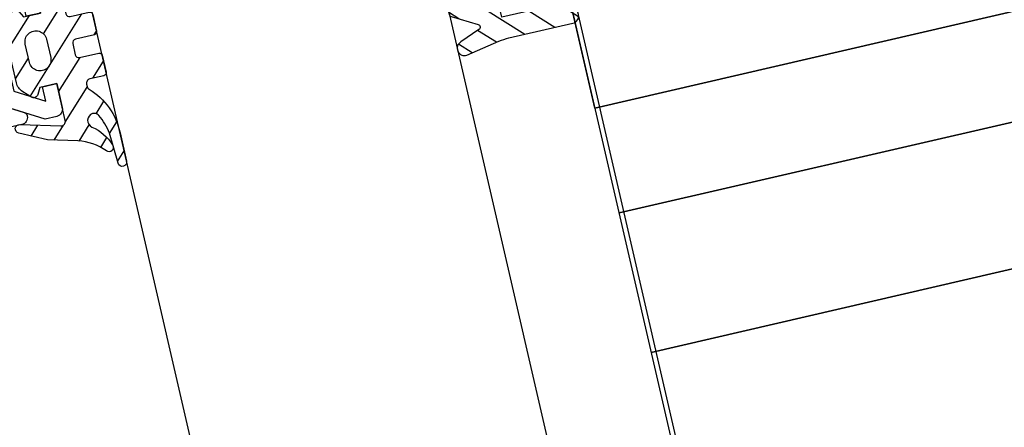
# Model space of a CAD drawing. Header units: centimetres. Extents: x -15121 to 17422, y -60492 to 0.
# Tile 76 of 256: x 1096.26 to 1103.07, y -30005.02 to -30002.2. Entities that reach past the tile are written whole.
import ezdxf

# ---------------------------------------------------------------- set-up
doc = ezdxf.new("R2010")
doc.units = ezdxf.units.CM
doc.header["$LTSCALE"] = 60
doc.linetypes.add('0', pattern=[0])
for name, color, linetype in [('AIKA podłoga deski cała', 2, 'Continuous'), ('AIKA powierzchnie2', 2, 'Continuous'), ('AIKA sufity podwieszane', 8, 'Continuous'), ('AIKA wymiarowanie ogólne rzut2', 7, 'Continuous'), ('BSP podkonstrukcja', 8, 'Continuous'), ('RI-GASKET', 253, 'Continuous'), ('RI-HATCH-I', 253, 'Continuous'), ('RI-PROFILE', 8, 'Continuous')]:
    doc.layers.add(name, color=color, linetype=linetype)
doc.styles.add('wymiar', font='txt.shx', dxfattribs={"width": 0.6})
doc.dimstyles.new('Dwudziestka', dxfattribs={"dimtxt": 7, "dimasz": 0.7, "dimexe": 5, "dimexo": 0, "dimgap": 2.5, "dimtad": 1, "dimtoh": 1, "dimdec": 3, "dimrnd": 0.5, "dimdsep": 46, "dimtxsty": 'wymiar', "dimblk": 'znacznik', "dimcen": 0, "dimdle": 5, "dimse1": 1, "dimse2": 1, "dimclrd": 256, "dimclre": 256, "dimclrt": 256, "dimadec": 0, "dimazin": 0, "dimtfac": 0.4, "dimtdec": 3, "dimtix": 1, "dimtofl": 0, "dimtmove": 2, "dimatfit": 3, "dimldrblk": 'znacznik', "dimfxl": 1, "dimtolj": 1, "dimarcsym": 0})

# ---------------------------------------------------------------- blocks, each defined once
blk = doc.blocks.new('0342535b')
at = {"layer": 'RI-PROFILE'}
blk.add_lwpolyline([(-15.64630245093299, -0.5), (-15.64630245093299, -3), (-14.65374707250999, -3, 0.2979589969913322), (-14.19567899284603, -2.700433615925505), (-13.92332745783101, -2.078005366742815, -0.297958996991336), (-11.81621429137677, -0.7000000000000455), (11.72360938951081, -0.7000000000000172, -0.297958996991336), (13.83072255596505, -2.078005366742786), (14.10307409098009, -2.700433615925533, 0.2979589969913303), (14.56114217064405, -3.000000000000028), (15.55359754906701, -3), (15.55359754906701, -0.5, -0.414213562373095), (16.05359754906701, 0), (17.75359754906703, 0), (17.75359754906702, -1), (16.75359754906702, -1), (16.75359754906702, -2.000000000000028, 0.4142135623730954), (17.75359754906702, -3.000000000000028), (22.59899754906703, -3), (23.75359754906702, -1), (22.75359754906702, -1), (22.75359754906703, 0), (24.45359754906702, 0, -0.4142026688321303), (24.95359754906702, -0.5), (24.95359754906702, -1.322000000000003), (22.53819754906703, -5.5), (23.65059754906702, -7.419999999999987), (22.84129754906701, -11.27500000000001, -0.3395285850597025), (21.87529754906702, -12.01599999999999), (20.35399754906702, -12.01599999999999), (20.35399754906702, -10.51599999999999), (21.35059754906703, -10.51599999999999, 0.4142026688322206), (21.65059754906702, -10.21600000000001), (21.65059754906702, -6.562999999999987), (20.91819754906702, -5.300000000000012), (14.32790949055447, -5.300000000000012, -0.2774239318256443), (12.29673156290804, -4.079034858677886), (11.81631429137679, -3), (-11.81611429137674, -3), (-12.38933646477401, -4.079034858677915, -0.277423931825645), (-14.42051439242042, -5.30000000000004), (-21.01030245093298, -5.300000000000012), (-21.74330245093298, -6.562999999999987), (-21.74330245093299, -10.21600000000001, 0.414202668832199), (-21.44330245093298, -10.51600000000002), (-20.44630245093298, -10.51599999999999), (-20.44630245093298, -12.01599999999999), (-21.96830245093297, -12.01599999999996, -0.3393021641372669), (-22.93430245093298, -11.27500000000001), (-23.74330245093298, -7.419999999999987), (-22.63130245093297, -5.5), (-25.04630245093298, -1.322000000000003), (-25.04630245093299, -0.5, -0.4142026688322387), (-24.54630245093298, 0), (-22.84630245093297, 0), (-22.84630245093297, -1), (-23.84630245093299, -1), (-22.69130245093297, -3), (-17.84630245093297, -3, 0.4142135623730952), (-16.84630245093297, -2), (-16.84630245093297, -1), (-17.84630245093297, -1), (-17.84630245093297, 0), (-16.14630245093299, 0, -0.4142135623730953)], format="xyb", close=True, dxfattribs=at)
for points in [[(-11.79989999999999, -3.056920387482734), (-11.76966184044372, -3), (-4.299899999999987, -3), (-4.299899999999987, -0.7000000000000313), (-11.76976184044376, -0.7000000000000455), (-11.79989999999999, -0.7001974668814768)], [(11.7700618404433, -0.7000000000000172), (4.300100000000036, -0.7000000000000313), (4.300100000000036, -3), (11.80010000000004, -3), (11.80010000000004, -0.7001961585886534)]]:
    blk.add_lwpolyline(points, close=True, dxfattribs=at)
blk.add_lwpolyline([(3.400100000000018, -0.7000000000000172), (3.400100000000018, -3), (-3.39989999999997, -3), (-3.39989999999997, -0.7000000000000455), (3.400100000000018, -0.7000000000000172)], dxfattribs=at)
blk = doc.blocks.new('0809843v2')
at = {"layer": 'RI-HATCH-I'}
h = blk.add_hatch(dxfattribs=at)
h.set_pattern_fill('_U', color=256, scale=1.5, angle=404.9999999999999, style=0, pattern_type=0)
h.set_pattern_definition([(135, (-59.27498962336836, -52.77013756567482), (1.060660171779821, 1.060660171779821), [])])
edge = h.paths.add_edge_path(flags=16)
edge.add_arc((0.5724999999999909, -2.25), 0.75, 270, 90, ccw=False)
edge.add_line((0.5724999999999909, -3), (-0.7274999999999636, -3))
edge.add_arc((-0.7274999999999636, -2.25), 0.75, 90, 270, ccw=False)
edge.add_line((-0.7274999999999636, -1.5), (0.5724999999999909, -1.5))
edge = h.paths.add_edge_path()
edge.add_line((-5.193068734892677, -5.153266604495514), (-5.159806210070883, -5.04437000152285))
edge.add_line((-5.159806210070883, -5.04437000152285), (-5.142601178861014, -4.946935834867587))
edge.add_arc((-5.639920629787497, -4.996894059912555), 0.4998224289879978, 5.736403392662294, 143.1953178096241)
edge.add_arc((-8.570336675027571, -2.829433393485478), 3.145076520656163, 288.7007568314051, 323.5620857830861, ccw=False)
edge.add_arc((-7.673574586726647, -5.530010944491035), 0.3000000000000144, 130.5771386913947, 291.8451164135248, ccw=False)
edge.add_arc((-10.27536001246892, -2.564698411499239), 3.644939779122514, 311.320460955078, 344.615094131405)
edge.add_line((-6.761035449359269, -3.531708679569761), (-6.215837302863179, -1.499999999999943))
edge.add_line((-6.215837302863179, -1.499999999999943), (-5.308868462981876, 0.3222040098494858))
edge.add_arc((-5.034886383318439, 0.2000000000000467), 0.2999999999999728, 344.9788620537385, 155.9617327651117, ccw=False)
edge.add_line((-4.745137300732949, 0.1222473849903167), (-5.48168112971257, -2.622520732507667))
edge.add_arc((-5.191858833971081, -2.699999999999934), 0.3000000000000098, 165.0329077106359, 269.9999999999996)
edge.add_line((-5.191858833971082, -2.999999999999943), (-2.577499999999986, -2.999999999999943))
edge.add_line((-2.577499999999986, -2.999999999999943), (-2.577499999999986, -1.80299999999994))
edge.add_line((-2.577499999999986, -1.80299999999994), (-3.018500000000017, -1.564000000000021))
edge.add_arc((-2.876633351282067, -1.299099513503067), 0.3004969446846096, 135.1034283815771, 241.8288598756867, ccw=False)
edge.add_line((-3.089500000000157, -1.086999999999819), (-2.594500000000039, -0.5919999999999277))
edge.add_arc((-1.887701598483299, -1.301417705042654), 1.001417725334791, 89.98846561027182, 134.894031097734, ccw=False)
edge.add_line((-1.887500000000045, -0.3000000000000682), (1.732499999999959, -0.3000000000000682))
edge.add_arc((1.732526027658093, -1.301842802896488), 1.001842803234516, 45.11601476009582, 90.00148853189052, ccw=False)
edge.add_line((2.439499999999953, -0.5919999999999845), (2.935500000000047, -1.088000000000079))
edge.add_arc((2.722611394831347, -1.299243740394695), 0.2999091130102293, 298.01943294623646, 44.77779733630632, ccw=False)
edge.add_line((2.863499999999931, -1.564000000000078), (2.422500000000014, -1.800000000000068))
edge.add_line((2.422500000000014, -1.800000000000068), (2.422500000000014, -3))
edge.add_line((2.422500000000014, -3), (4.372499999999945, -3))
edge.add_arc((4.372499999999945, -3.25), 0.2500000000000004, 1.1368683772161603e-13, 90.00000000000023, ccw=False)
edge.add_line((4.622499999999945, -3.25), (4.622499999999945, -6.29999999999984))
edge.add_arc((4.4224962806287, -6.299996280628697), 0.2000037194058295, 270.00106550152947, 359.99893449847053, ccw=False)
edge.add_line((4.422499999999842, -6.499999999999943), (3.222499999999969, -6.5))
edge.add_arc((3.222503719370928, -6.299996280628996), 0.2000037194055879, 180.0010655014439, 269.99893449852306, ccw=False)
edge.add_line((3.022499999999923, -6.29999999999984), (3.02249999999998, -4.950000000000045))
edge.add_arc((2.772499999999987, -4.950000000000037), 0.2499999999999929, 0, 90.00000000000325)
edge.add_line((2.77249999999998, -4.700000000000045), (1.972499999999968, -4.700000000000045))
edge.add_arc((1.972499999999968, -4.950000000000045), 0.25, 90, 180)
edge.add_line((1.722499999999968, -4.950000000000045), (1.722499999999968, -6.29999999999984))
edge.add_arc((1.522496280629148, -6.299996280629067), 0.2000037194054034, 270.00106550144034, 359.9989344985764, ccw=False)
edge.add_line((1.52249999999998, -6.499999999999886), (0.3224999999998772, -6.499999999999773))
edge.add_arc((0.3225037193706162, -6.299996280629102), 0.2000037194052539, 180.0010655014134, 269.99893449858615, ccw=False)
edge.add_line((0.1224999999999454, -6.29999999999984), (0.1224999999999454, -4.950000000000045))
edge.add_arc((-0.1275000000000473, -4.950000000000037), 0.2499999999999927, 0, 90.00000000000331)
edge.add_line((-0.1275000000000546, -4.700000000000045), (-0.9274999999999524, -4.700000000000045))
edge.add_arc((-0.9274999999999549, -4.950000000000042), 0.2499999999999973, 89.99999999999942, 179.9999999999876)
edge.add_line((-1.177499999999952, -4.949999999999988), (-1.177500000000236, -6.299999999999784))
edge.add_arc((-1.377503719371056, -6.29999628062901), 0.2000037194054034, 270.00106550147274, 359.9989344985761, ccw=False)
edge.add_line((-1.377500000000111, -6.499999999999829), (-2.577500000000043, -6.499999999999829))
edge.add_arc((-2.577496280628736, -6.299996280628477), 0.2000037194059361, 180.0010655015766, 269.9989344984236, ccw=False)
edge.add_line((-2.777500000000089, -6.299999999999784), (-2.777500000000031, -5.300024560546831))
edge.add_arc((-3.077500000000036, -5.300024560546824), 0.3000000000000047, 0, 90.00000000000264)
edge.add_line((-3.077500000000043, -5.000024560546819), (-3.239386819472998, -5.000024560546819))
edge.add_arc((-3.239386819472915, -5.300024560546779), 0.2999999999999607, 90.00000000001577, 137.4083240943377)
edge.add_arc((-6.755305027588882, -1.934208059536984), 4.567344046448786, 268.5062471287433, 316.173405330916, ccw=False)
edge.add_line((-6.874366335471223, -6.499999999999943), (-8.863783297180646, -6.499999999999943))
edge.add_arc((-8.867015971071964, -6.198458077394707), 0.3015592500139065, 91.39669590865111, 270.6142146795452, ccw=False)
edge.add_line((-8.874366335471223, -5.896988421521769), (-6.720012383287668, -5.779405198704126))
edge.add_arc((-7.301569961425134, -1.722409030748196), 4.098466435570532, 278.1575968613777, 297.9174344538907)
edge.add_line((-5.382673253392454, -5.343909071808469), (-5.329562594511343, -5.306867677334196))
edge.add_line((-5.329562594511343, -5.306867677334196), (-5.250419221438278, -5.24496886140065))
edge.add_line((-5.250419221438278, -5.24496886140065), (-5.193068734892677, -5.153266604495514))
at = {"layer": 'RI-GASKET'}
for points in [[(-5.193068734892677, -5.153266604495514), (-5.159806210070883, -5.04437000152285), (-5.142601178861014, -4.946935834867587, 0.6838104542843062), (-6.040119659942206, -4.697455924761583, -0.1532953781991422), (-7.561944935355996, -5.808468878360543, -0.8485717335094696), (-7.868715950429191, -5.302151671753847, 0.1463059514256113), (-6.761035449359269, -3.531708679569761), (-6.215837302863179, -1.499999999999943), (-5.308868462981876, 0.3222040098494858, -0.9242518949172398), (-4.745137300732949, 0.1222473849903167), (-5.48168112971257, -2.622520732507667, 0.4929669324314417), (-5.191858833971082, -2.999999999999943), (-2.577499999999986, -2.999999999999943), (-2.577499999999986, -1.80299999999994), (-3.018500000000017, -1.564000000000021, -0.502539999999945), (-3.089500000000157, -1.086999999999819), (-2.594500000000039, -0.5919999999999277, -0.1984840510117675), (-1.887500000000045, -0.3000000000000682), (1.732499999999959, -0.3000000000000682, -0.1983929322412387), (2.439499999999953, -0.5919999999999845), (2.935500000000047, -1.088000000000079, -0.5027200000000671), (2.863499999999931, -1.564000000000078), (2.422500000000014, -1.800000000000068), (2.422500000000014, -3), (4.372499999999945, -3, -0.414213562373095), (4.622499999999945, -3.25), (4.622499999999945, -6.29999999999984, -0.4142026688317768), (4.422499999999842, -6.499999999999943), (3.222499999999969, -6.5, -0.4142026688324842), (3.022499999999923, -6.29999999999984), (3.02249999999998, -4.950000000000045, 0.4142135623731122), (2.77249999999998, -4.700000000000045), (1.972499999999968, -4.700000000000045, 0.414213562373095), (1.722499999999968, -4.950000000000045), (1.722499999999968, -6.29999999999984, -0.4142026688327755), (1.52249999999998, -6.499999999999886), (0.3224999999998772, -6.499999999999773, -0.4142026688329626), (0.1224999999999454, -6.29999999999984), (0.1224999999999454, -4.950000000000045, 0.4142135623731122), (-0.1275000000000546, -4.700000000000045), (-0.9274999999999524, -4.700000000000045, 0.4142135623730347), (-1.177499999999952, -4.949999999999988), (-1.177500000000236, -6.299999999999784, -0.414202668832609), (-1.377500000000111, -6.499999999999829), (-2.577500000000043, -6.499999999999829, -0.414202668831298), (-2.777500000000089, -6.299999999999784), (-2.777500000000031, -5.300024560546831, 0.4142135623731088), (-3.077500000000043, -5.000024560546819), (-3.239386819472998, -5.000024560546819, 0.2098597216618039), (-3.460245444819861, -5.096993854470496, -0.2110391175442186), (-6.874366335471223, -6.499999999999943), (-8.863783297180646, -6.499999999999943, -0.993194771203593), (-8.874366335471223, -5.896988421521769), (-6.720012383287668, -5.779405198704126, 0.0864328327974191), (-5.382673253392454, -5.343909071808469), (-5.329562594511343, -5.306867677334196), (-5.250419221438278, -5.24496886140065)], [(0.5724999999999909, -1.5, -1), (0.5724999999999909, -3), (-0.7274999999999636, -3, -1), (-0.7274999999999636, -1.5)]]:
    blk.add_lwpolyline(points, format="xyb", close=True, dxfattribs=at)
blk = doc.blocks.new('0340537b')
at = {"layer": 'RI-PROFILE'}
blk.add_lwpolyline([(1.200000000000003, -10.589), (46.1999, -10.589, 0.4142139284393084), (47.39989999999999, -9.38900000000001), (47.39989999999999, 0), (46.57689999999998, 1.424999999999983, -0.2531315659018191), (46.5519, 2.434999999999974), (47.91489999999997, 4.794999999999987, -0.2689006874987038), (48.17389999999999, 4.944999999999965), (48.19889999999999, 4.944999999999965, -0.4142026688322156), (48.69889999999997, 4.444999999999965), (48.69889999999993, -9.390000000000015, -0.4142388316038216), (45.69889999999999, -12.38900000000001), (1.6999, -12.38900000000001, -0.414246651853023), (-1.299800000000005, -9.390000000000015), (-1.299700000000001, 4.424000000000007, -0.4142026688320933), (-0.7997000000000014, 4.924000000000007), (-0.7869000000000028, 4.924000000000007, -0.267975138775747), (-0.5270999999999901, 4.774000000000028), (0.8293999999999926, 2.424000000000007, -0.2778470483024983), (0.8225000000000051, 1.424999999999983), (0, 0), (0, -9.38900000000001, 0.4141306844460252)], format="xyb", close=True, dxfattribs=at)
blk = doc.blocks.new('0809815V1')
at = {"layer": 'RI-HATCH-I'}
h = blk.add_hatch(dxfattribs=at)
h.set_pattern_fill('_USER', color=256, scale=1.5, angle=-45.00000000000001, style=0, pattern_type=0)
h.set_pattern_definition([(315.0000000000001, (40.2304704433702, -16.48869230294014), (1.060660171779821, 1.060660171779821), [])])
h.paths.add_polyline_path([(-5.999999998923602, 2.201210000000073), (-5.000000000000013, 2.201210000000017), (-5.000000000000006, -2.999999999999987), (-2.600000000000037, -2.999999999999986), (-2.600000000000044, -1.799999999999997), (-3.091176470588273, -1.564705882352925, -0.5314363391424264), (-3.142741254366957, -1.070106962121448), (-2.445470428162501, -0.4411155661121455, -0.1949664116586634), (-2.09732970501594, -0.2999999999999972), (2.097329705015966, -0.3000000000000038, -0.1949664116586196), (2.445470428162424, -0.4411155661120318), (3.142741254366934, -1.070106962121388, -0.531436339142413), (3.091176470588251, -1.564705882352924), (2.599999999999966, -1.799999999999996), (2.599999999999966, -2.999999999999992), (5.052400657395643, -3.000000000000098, -0.3632856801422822), (5.544593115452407, -3.411985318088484), (5.994613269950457, -5.92857142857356, -0.9332368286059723), (5.019412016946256, -6.13886497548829), (4.471454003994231, -4.742865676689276, 0.6556724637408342), (4.107649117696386, -4.695822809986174), (3.123213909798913, -6.400038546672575, -0.2678895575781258), (2.950031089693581, -6.499999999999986), (2.408371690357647, -6.499999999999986, -0.2678895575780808), (2.235188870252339, -6.400038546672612), (1.252508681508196, -4.698861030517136, 0.5772019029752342), (0.9061430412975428, -4.698861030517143), (-0.0765371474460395, -6.400038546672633, -0.2678895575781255), (-0.2497199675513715, -6.500000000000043), (-0.7916283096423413, -6.500000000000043, -0.2678895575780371), (-0.9648111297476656, -6.400038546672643), (-1.947491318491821, -4.698861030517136, 0.5772019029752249), (-2.293856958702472, -4.698861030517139), (-3.276537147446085, -6.400038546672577, -0.2678895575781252), (-3.449719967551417, -6.499999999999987), (-3.98303860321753, -6.499999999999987, -0.2718762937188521), (-4.157689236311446, -6.397453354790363), (-5.104379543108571, -4.700846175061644, 0.6663519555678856), (-5.471158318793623, -4.742740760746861), (-6.019116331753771, -6.138864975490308, -0.933236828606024), (-6.994317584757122, -5.928571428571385), (-6.550985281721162, -3.556623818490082, 0.0358686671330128), (-6.499701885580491, -2.842010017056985), (-6.500000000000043, 1.701210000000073, -0.4142135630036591)])
h.paths.add_polyline_path([(-1.399999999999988, -2.64999999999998), (-1.399999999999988, -2.249999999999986, -0.4142135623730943), (-0.6499999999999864, -1.499999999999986), (0.6499999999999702, -1.499999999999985, -0.4142135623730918), (1.39999999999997, -2.249999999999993), (1.39999999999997, -2.649999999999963, -0.414213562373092), (0.6499999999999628, -3.399999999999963), (-0.6499999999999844, -3.399999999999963, -0.4142135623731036)], flags=16)
at = {"layer": 'RI-GASKET'}
for points in [[(-5.000000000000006, -2.999999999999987), (-2.600000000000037, -2.999999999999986), (-2.600000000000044, -1.799999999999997), (-3.091176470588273, -1.564705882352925, -0.5084162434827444), (-3.15888443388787, -1.084669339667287), (-2.445470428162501, -0.4411155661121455, -0.194966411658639), (-2.097329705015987, -0.2999999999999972), (2.097329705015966, -0.3000000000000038, -0.1949664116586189), (2.445470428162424, -0.4411155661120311), (3.158884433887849, -1.084669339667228, -0.5084162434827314), (3.091176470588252, -1.564705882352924), (2.599999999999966, -1.799999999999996), (2.599999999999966, -2.999999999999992), (5.052400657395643, -3.000000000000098, -0.3632856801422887), (5.544593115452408, -3.411985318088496), (5.994613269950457, -5.92857142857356, -0.9332368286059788), (5.019412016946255, -6.138864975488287), (4.471454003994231, -4.742865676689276, 0.6663519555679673), (4.104675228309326, -4.700971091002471), (3.123213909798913, -6.400038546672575, -0.2678895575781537), (2.95003108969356, -6.499999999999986), (2.408371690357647, -6.499999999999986, -0.2678895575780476), (2.235188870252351, -6.400038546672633), (1.252508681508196, -4.698861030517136, 0.5772019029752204), (0.9061430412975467, -4.698861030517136), (-0.0765371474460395, -6.400038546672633, -0.2678895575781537), (-0.2497199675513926, -6.500000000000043), (-0.7916283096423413, -6.500000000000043, -0.2678895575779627), (-0.9648111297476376, -6.40003854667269), (-1.947491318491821, -4.698861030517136, 0.5772019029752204), (-2.29385695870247, -4.698861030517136), (-3.276537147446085, -6.400038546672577, -0.2678895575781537), (-3.449719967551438, -6.499999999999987), (-3.98303860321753, -6.499999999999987, -0.2718762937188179), (-4.157689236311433, -6.397453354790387), (-5.104379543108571, -4.700846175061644, 0.6663519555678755), (-5.47115831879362, -4.742740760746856), (-6.019116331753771, -6.138864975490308, -0.93323682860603), (-6.994317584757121, -5.928571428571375), (-6.550985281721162, -3.556623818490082, 0.0358676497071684), (-6.499701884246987, -2.84203033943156), (-6.500000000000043, 1.701210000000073, -0.414213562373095), (-6.000000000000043, 2.201210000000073), (-5.000000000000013, 2.201210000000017)], [(-0.6499999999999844, -3.399999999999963, -0.4142135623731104), (-1.399999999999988, -2.649999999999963), (-1.399999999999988, -2.249999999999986, -0.414213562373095), (-0.6499999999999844, -1.499999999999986), (0.6499999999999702, -1.499999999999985, -0.4142135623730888), (1.39999999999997, -2.249999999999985), (1.39999999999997, -2.649999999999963, -0.4142135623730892), (0.6499999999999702, -3.399999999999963)]]:
    blk.add_lwpolyline(points, format="xyb", close=True, dxfattribs=at)
blk = doc.blocks.new('słupek fasady cw50x109.2')
at = {"layer": 'RI-PROFILE', "linetype": '0', "yscale": 0.1, "zscale": 0.1}
for name, p, xscale, rotation in [('0809843v2', (14.32013127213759, 2.016214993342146), 0.1, 270), ('0809815V1', (10.62078519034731, 2.0199279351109), -0.1, 89.97772826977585), ('0342535b', (14.0201312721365, -0.0014397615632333), 0.1, 89.99999999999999), ('0340537b', (14.76362765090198, -2.374737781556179), 0.1, 89.99999999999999)]:
    blk.add_blockref(name, p, dxfattribs=dict(at, xscale=xscale, rotation=rotation))
blk = doc.blocks.new('znacznik')
at = {"color": 0}
for points in [[(0, -5), (0, 5)], [(-4, 0), (4, 0)]]:
    blk.add_lwpolyline(points, dxfattribs=at)
at = {"color": 1}
blk.add_lwpolyline([(-2.121320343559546, -2.121320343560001), (2.121320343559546, 2.121320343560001)], dxfattribs=at)
blk = doc.blocks.new('*D5376')
at = {"layer": 'AIKA wymiarowanie ogólne rzut2', "lineweight": -2, "transparency": 16777216}
blk.add_line((1090.252658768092, -29865.61483018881), (1674.484949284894, -29730.73417808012), dxfattribs=at)
at = {"layer": 'Defpoints', "color": 0, "transparency": 16777216}
for p in [(1675.167008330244, -29730.57671234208), (1760.439922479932, -30099.93428271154), (1174.843513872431, -30235.12986629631)]:
    blk.add_point(p, dxfattribs=at)
at = {"layer": 'AIKA wymiarowanie ogólne rzut2', "linetype": 'ByBlock', "lineweight": -2, "transparency": 16777216, "xscale": 0.7, "yscale": 0.7, "zscale": 0.7}
for p, rotation in [((1675.167008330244, -29730.57671234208), 12.99999999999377), ((1089.570599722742, -29865.77229592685), 192.9999999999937)]:
    blk.add_blockref('znacznik', p, dxfattribs=dict(at, rotation=rotation))
at = {"layer": 'AIKA wymiarowanie ogólne rzut2', "transparency": 16777216, "insert": (1381.01909770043, -29792.32828374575), "char_height": 7, "attachment_point": 5, "rotation": 12.999999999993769, "style": 'wymiar'}
blk.add_mtext('\\A1;601', dxfattribs=at)
blk = doc.blocks.new('*D7276')
at = {"layer": 'AIKA wymiarowanie ogólne rzut2', "lineweight": -2, "transparency": 16777216}
blk.add_line((1331.903246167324, -30726.27753719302), (1118.755009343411, -29802.96018737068), dxfattribs=at)
at = {"layer": 'Defpoints', "color": 0, "transparency": 16777216}
for p in [(1118.597555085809, -29802.27812567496), (1090.734904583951, -29808.71023141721), (1304.198049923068, -30733.39170463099)]:
    blk.add_point(p, dxfattribs=at)
at = {"layer": 'AIKA wymiarowanie ogólne rzut2', "lineweight": -2, "transparency": 16777216, "xscale": 0.7, "yscale": 0.7, "zscale": 0.7}
for p, rotation in [((1118.597555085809, -29802.27812567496), 102.999035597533), ((1332.060700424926, -30726.95959888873), 282.999035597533)]:
    blk.add_blockref('znacznik', p, dxfattribs=dict(at, rotation=rotation))
at = {"layer": 'AIKA wymiarowanie ogólne rzut2', "transparency": 16777216, "insert": (1231.175370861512, -30263.26925435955), "char_height": 7, "attachment_point": 5, "rotation": 282.99903559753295, "style": 'wymiar'}
blk.add_mtext('\\A1;949', dxfattribs=at)

msp = doc.modelspace()

# ---------------------------------------------------------------- hatches: boundary and pattern name
at = {"layer": 'AIKA sufity podwieszane', "transparency": 33554610}
h = msp.add_hatch(dxfattribs=at)
h.set_pattern_fill('ANSI37', color=256, scale=2.771036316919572)
h.set_pattern_definition([(45, (5073.432176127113, 672.6018686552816), (-6.221153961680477, 6.221153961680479), []), (135, (5073.432176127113, 672.6018686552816), (-6.221153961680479, -6.221153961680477), [])])
h.paths.add_polyline_path([(1895.342184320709, -29622.93799200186), (1051.960988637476, -29817.64769608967), (1083.679096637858, -29955.03391567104), (1108.837331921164, -29949.22567939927), (1118.735178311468, -29992.09796224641), (1098.860609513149, -29996.68636799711), (1151.949058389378, -30226.63770336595), (1171.823626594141, -30222.04929775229), (1195.979950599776, -30326.68182963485), (1176.056663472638, -30331.28148301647), (1229.107240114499, -30560.8465052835), (1247.033068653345, -30556.70800167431), (1258.879684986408, -30599.13051281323), (1239.29484723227, -30603.65202878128), (1271.012945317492, -30741.03820798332), (1888.861003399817, -30598.39674442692), (1885.261786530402, -30582.80682339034), (1928.134069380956, -30572.90897699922), (1931.733286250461, -30588.4988980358), (1951.220687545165, -30583.99987694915), (1954.899800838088, -30599.93586741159), (2063.054878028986, -30574.96630037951), (2055.776547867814, -30543.44038888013), (2098.648830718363, -30533.54254248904), (2102.248047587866, -30549.1324635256), (2108.820703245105, -30547.61504640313)])

# ---------------------------------------------------------------- linework, layer by layer
at = {"layer": 'AIKA podłoga deski cała'}
msp.add_lwpolyline([(1888.861003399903, -30598.3967444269), (1266.067099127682, -30744.15279818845), (1233.916601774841, -30604.89369455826), (1258.879684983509, -30599.13051280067), (1248.978943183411, -30556.25876114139), (1229.073019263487, -30560.85440578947), (1175.984613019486, -30330.90325493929), (1195.893402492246, -30326.30694860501), (1171.823626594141, -30222.04929775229), (1151.949058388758, -30226.63770336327), (1098.860609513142, -29996.68636799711), (1118.735178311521, -29992.0979622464), (1108.837331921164, -29949.22567939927), (1083.506165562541, -29955.07383995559), (1051.785611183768, -29817.68822771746), (1897.570824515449, -29622.42347025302)], dxfattribs=at)
at = {"layer": 'AIKA powierzchnie2'}
msp.add_lwpolyline([(1888.861003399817, -30598.39674442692), (1271.012945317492, -30741.03820798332), (1239.29484723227, -30603.65202878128), (1258.879684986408, -30599.13051281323), (1247.033068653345, -30556.70800167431), (1229.107240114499, -30560.8465052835), (1176.056663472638, -30331.28148301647), (1195.979950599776, -30326.68182963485), (1171.823626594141, -30222.04929775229), (1151.949058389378, -30226.63770336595), (1098.860609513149, -29996.68636799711), (1118.735178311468, -29992.09796224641), (1108.837331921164, -29949.22567939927), (1083.679096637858, -29955.03391567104), (1051.960988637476, -29817.64769608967), (1895.342184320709, -29622.93799200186)], dxfattribs=at)
at = {"layer": 'AIKA sufity podwieszane', "transparency": 33554610}
msp.add_lwpolyline([(1888.861003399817, -30598.39674442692), (1271.012945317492, -30741.03820798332), (1239.29484723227, -30603.65202878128), (1258.879684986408, -30599.13051281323), (1247.033068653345, -30556.70800167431), (1229.107240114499, -30560.8465052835), (1176.056663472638, -30331.28148301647), (1195.979950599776, -30326.68182963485), (1171.823626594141, -30222.04929775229), (1151.949058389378, -30226.63770336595), (1098.860609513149, -29996.68636799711), (1118.735178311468, -29992.09796224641), (1108.837331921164, -29949.22567939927), (1083.679096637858, -29955.03391567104), (1051.960988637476, -29817.64769608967), (1895.342184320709, -29622.93799200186)], dxfattribs=at)
at = {"layer": 'BSP podkonstrukcja'}
for p, q in [((1109.982671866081, -30000.56332507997), (1100.238971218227, -30002.81283562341)), ((1100.238971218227, -30002.81283562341), (1109.982671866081, -30000.56332507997)), ((1110.149728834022, -30001.28692830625), (1100.406028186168, -30003.53643884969)), ((1100.406028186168, -30003.53643884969), (1110.149728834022, -30001.28692830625)), ((1110.371837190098, -30002.24898529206), (1100.628136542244, -30004.4984958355)), ((1100.628136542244, -30004.4984958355), (1110.371837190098, -30002.24898529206))]:
    msp.add_line(p, q, dxfattribs=at)
for points in [[(1111.72154351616, -30008.09520568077), (1108.234802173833, -29992.9924696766), (1098.491101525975, -29995.24198022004), (1101.977842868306, -30010.34471622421)], [(1108.511491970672, -29994.19094485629), (1109.982671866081, -30000.56332507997), (1100.238971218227, -30002.81283562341), (1098.767791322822, -29996.44045539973)]]:
    msp.add_lwpolyline(points, close=True, dxfattribs=at)
at = {"layer": 'RI-PROFILE', "linetype": '0'}
for p, q in [((1098.940748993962, -30000.90034000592), (1150.17523655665, -30222.8212868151)), ((1147.836748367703, -30223.36116920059), (1096.602260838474, -30001.44022253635))]:
    msp.add_line(p, q, dxfattribs=at)

# ---------------------------------------------------------------- block references
at = {"layer": 'RI-PROFILE', "linetype": '0', "rotation": 192.9999999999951}
msp.add_blockref('słupek fasady cw50x109.2', (1109.669872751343, -29997.27468926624), dxfattribs=at)

# ---------------------------------------------------------------- dimensions: what is measured, and where the dimension line sits
at = {"layer": 'AIKA wymiarowanie ogólne rzut2'}
for p1, p2, distance, picture, middle in [((1174.843513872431, -30235.12986629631), (1760.439922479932, -30099.93428271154), 379.0731917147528, '*D5376', (1381.01909770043, -29792.32828374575)), ((1304.198049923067, -30733.39170463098), (1090.73490458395, -29808.7102314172), -28.59544154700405, '*D7276', (1231.175370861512, -30263.26925435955))]:
    dim = msp.add_aligned_dim(p1=p1, p2=p2, distance=distance, dimstyle='Dwudziestka', dxfattribs=at)
    dim.commit()
    dim.dimension.update_dxf_attribs({"geometry": picture, "text_midpoint": middle})

doc.saveas('drawing.dxf')
